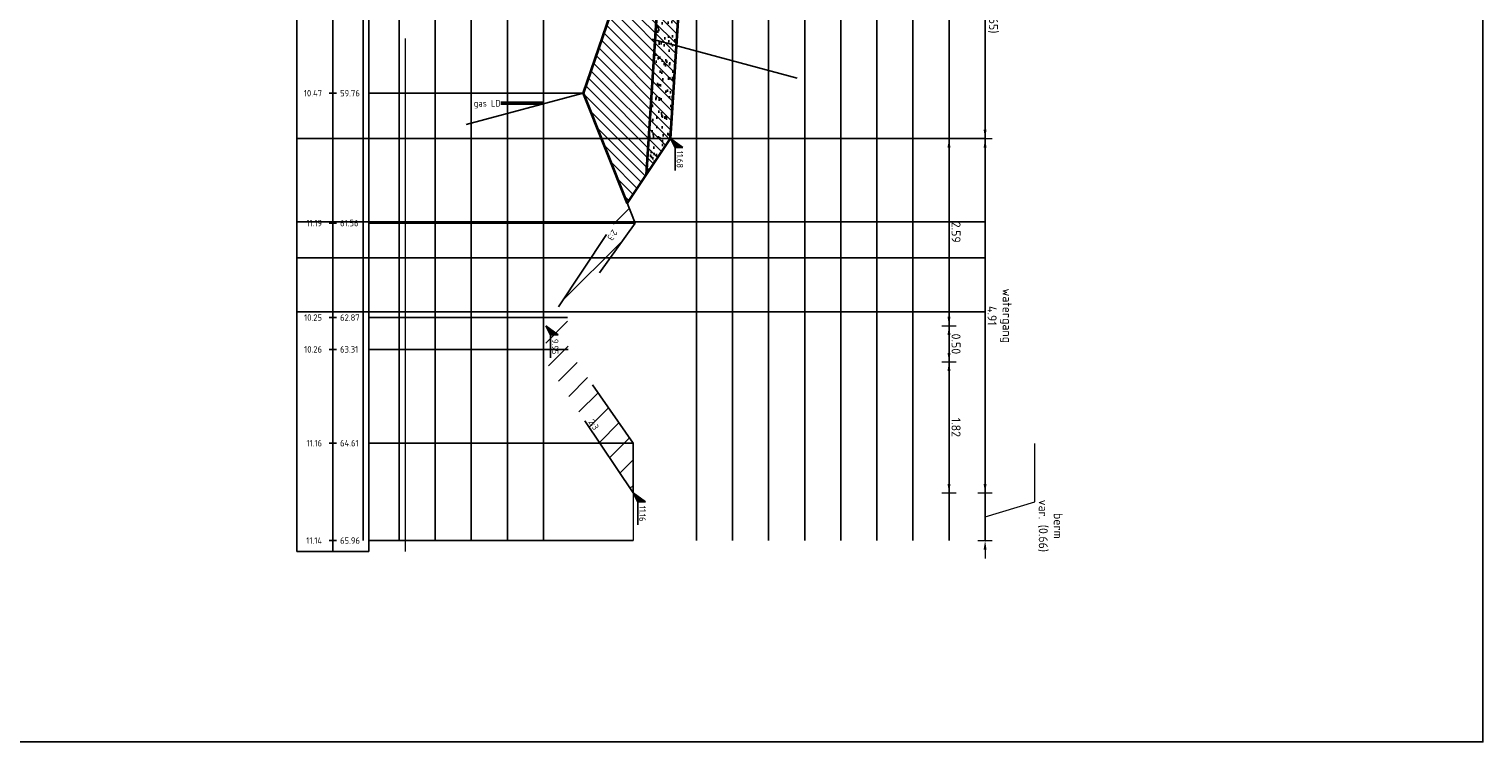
# Model space of a CAD drawing. Header units: metres. Extents: x 232618 to 232694, y 554350 to 554492.
# Tile 7 of 24: x 232674 to 232694, y 554419 to 554429. Entities that reach past the tile are written whole.
import ezdxf
from ezdxf.enums import TextEntityAlignment as Align

# ---------------------------------------------------------------- set-up
doc = ezdxf.new("R2010")
doc.units = ezdxf.units.M
doc.linetypes.add('ACAD_ISO03W100', pattern=[30, 12, -18])
doc.linetypes.add('AL-NAP_LIJN', pattern=[15.25, 12, -1.5, 0.25, -1.5])
for name, color, linetype, lineweight in [('B-WE-AM-NAP-G', 7, 'AL-NAP_LIJN', 18), ('B-WE-GW-MAAIVELD-GD', 93, 'Continuous', 18), ('B-WE-KL-TRACE-T18', 7, 'Continuous', 18), ('N-WE-GR-MAAIVELD-GD', 90, 'Continuous', 35), ('N-WE-GW-CUNET-GD', 90, 'Continuous', 35), ('N-WE-GW-GROND_TEELAARDE_AFKOMSTIG UIT HET WERK-AD', 91, 'Continuous', 25), ('N-WE-GW-GROND_ZAND-AD', 7, 'Continuous', 35), ('V-WE-GW-GROND_WERK-AD', 252, 'Continuous', 18), ('V-WE-GW-MAAIVELD-GD', 3, 'ACAD_ISO03W100', 25), ('X-XX-AL-AANKLEDING-M', 7, 'Continuous', 18), ('X-XX-AL-AANPIJLING-G', 7, 'Continuous', 18), ('X-XX-AL-HOOGTELABEL-SD', 7, 'Continuous', 25), ('X-XX-AL-PROFIELBALK-G', 7, 'Continuous', 25), ('X-XX-AL-PROFIELBALK-HULPLIJN-G', 253, 'Continuous', 25), ('X-XX-AL-PROFIELBALK-T18', 7, 'Continuous', 18)]:
    doc.layers.add(name, color=color, linetype=linetype, lineweight=lineweight)
doc.layers.add('B-WE-KL-TRACE-GD', color=160, linetype='Continuous', lineweight=50, true_color=0x003fff)
doc.layers.add('V-WE-GW-CUNET-GD', color=252, linetype='ACAD_ISO03W100', lineweight=25, plot=False)
doc.layers.add('X-XX-AL-HULPLIJN-GD', color=6, linetype='Continuous', plot=False)
doc.styles.add('NLCS-ISO', font='NLCS-ISO.ttf')
doc.styles.add('NLCS-ISO-ANNOTATIEF-T18', font='NLCS-ISO.ttf', dxfattribs={"height": 1.8})
doc.styles.add('NLCS-ISO-ANNOTATIEF-T25', font='NLCS-ISO.ttf', dxfattribs={"height": 2.5})
doc.dimstyles.new('NLCS-ANNOTATIEF-T25-PIJL', dxfattribs={"dimtxt": 2.5, "dimasz": 2.5, "dimexe": 2, "dimexo": 2, "dimgap": 0.7, "dimtad": 1, "dimdec": 3, "dimzin": 0, "dimdsep": 46, "dimtxsty": 'NLCS-ISO-ANNOTATIEF-T25', "dimcen": 0, "dimdle": 2, "dimclrd": 256, "dimclre": 256, "dimclrt": 256, "dimadec": 1, "dimazin": 0, "dimtfac": 1, "dimtdec": 3, "dimtofl": 0, "dimtmove": 1, "dimatfit": 0, "dimfxl": 2, "dimfxlon": 1, "dimtfillclr": 254, "dimtolj": 1, "dimtzin": 0, "dimlwd": 18, "dimlwe": 18, "dimarcsym": 0})

# ---------------------------------------------------------------- blocks, each defined once
blk = doc.blocks.new('*D42')
at = {"layer": 'Defpoints', "color": 0, "transparency": 16777216}
for p in [(232683.084, 554431.25), (232687.204, 554431.25), (232683.704, 554427.605)]:
    blk.add_point(p, dxfattribs=at)
at = {"layer": 'X-XX-AL-AANKLEDING-M', "linetype": 'Continuous', "lineweight": 18, "transparency": 16777216}
for p, q in [((232687.104, 554431.25), (232687.304, 554431.25)), ((232687.204, 554427.73), (232687.204, 554431.125)), ((232687.104, 554427.605), (232687.304, 554427.605))]:
    blk.add_line(p, q, dxfattribs=at)
at = {"layer": 'X-XX-AL-AANKLEDING-M', "transparency": 16777216}
for points in [[(232687.183, 554431.125), (232687.224, 554431.125), (232687.204, 554431.25)], [(232687.183, 554427.73), (232687.224, 554427.73), (232687.204, 554427.605)]]:
    blk.add_solid(points, dxfattribs=at)
at = {"layer": 'X-XX-AL-AANKLEDING-M', "transparency": 16777216, "insert": (232687.418, 554429.427), "char_height": 0.125, "attachment_point": 5, "rotation": 270, "style": 'NLCS-ISO-ANNOTATIEF-T25'}
blk.add_mtext('\\A1;berm\\Pvar. (3.65)', dxfattribs=at)
blk = doc.blocks.new('N-SAL-HOOGTELABEL_02-SO')
for p, q in [((2.46, 3.44), (0, 0)), ((0, 0), (2.46, 1.31)), ((2.46, 1.31), (2.46, 3.44)), ((8.84, 1.31), (2.46, 1.31))]:
    blk.add_line(p, q)
blk.add_solid([(2.46, 3.44), (0, 0), (2.46, 1.31)])
at = {"style": 'NLCS-ISO'}
blk.add_attdef('...', text='', height=1.8, dxfattribs=at).set_placement((5.77, 2.62), align=Align.MIDDLE)
blk = doc.blocks.new('*D46')
at = {"layer": 'Defpoints', "color": 0, "transparency": 16777216}
for p in [(232682.843, 554427.605), (232681.114, 554425.011), (232686.704, 554425.011)]:
    blk.add_point(p, dxfattribs=at)
at = {"layer": 'X-XX-AL-AANKLEDING-M', "linetype": 'Continuous', "lineweight": 18, "transparency": 16777216}
for p, q in [((232686.604, 554427.605), (232686.804, 554427.605)), ((232686.704, 554427.48), (232686.704, 554425.136)), ((232686.604, 554425.011), (232686.804, 554425.011))]:
    blk.add_line(p, q, dxfattribs=at)
at = {"layer": 'X-XX-AL-AANKLEDING-M', "transparency": 16777216}
for points in [[(232686.683, 554427.48), (232686.724, 554427.48), (232686.704, 554427.605)], [(232686.683, 554425.136), (232686.724, 554425.136), (232686.704, 554425.011)]]:
    blk.add_solid(points, dxfattribs=at)
at = {"layer": 'X-XX-AL-AANKLEDING-M', "transparency": 16777216, "insert": (232686.801, 554426.308), "char_height": 0.125, "attachment_point": 5, "rotation": 270, "style": 'NLCS-ISO-ANNOTATIEF-T25'}
blk.add_mtext('\\A1;2.59', dxfattribs=at)
blk = doc.blocks.new('*D47')
at = {"layer": 'Defpoints', "color": 0, "transparency": 16777216}
for p in [(232681.114, 554425.011), (232681.114, 554424.511), (232686.704, 554424.511)]:
    blk.add_point(p, dxfattribs=at)
at = {"layer": 'X-XX-AL-AANKLEDING-M', "linetype": 'Continuous', "lineweight": 18, "transparency": 16777216}
for p, q in [((232686.604, 554425.011), (232686.804, 554425.011)), ((232686.704, 554424.886), (232686.704, 554424.636)), ((232686.604, 554424.511), (232686.804, 554424.511))]:
    blk.add_line(p, q, dxfattribs=at)
at = {"layer": 'X-XX-AL-AANKLEDING-M', "transparency": 16777216}
for points in [[(232686.683, 554424.886), (232686.724, 554424.886), (232686.704, 554425.011)], [(232686.683, 554424.636), (232686.724, 554424.636), (232686.704, 554424.511)]]:
    blk.add_solid(points, dxfattribs=at)
at = {"layer": 'X-XX-AL-AANKLEDING-M', "transparency": 16777216, "insert": (232686.801, 554424.761), "char_height": 0.125, "attachment_point": 5, "rotation": 270, "style": 'NLCS-ISO-ANNOTATIEF-T25'}
blk.add_mtext('\\A1;0.50', dxfattribs=at)
blk = doc.blocks.new('*D48')
at = {"layer": 'Defpoints', "color": 0, "transparency": 16777216}
for p in [(232681.114, 554424.511), (232682.324, 554422.696), (232686.704, 554422.696)]:
    blk.add_point(p, dxfattribs=at)
at = {"layer": 'X-XX-AL-AANKLEDING-M', "linetype": 'Continuous', "lineweight": 18, "transparency": 16777216}
for p, q in [((232686.604, 554424.511), (232686.804, 554424.511)), ((232686.704, 554424.386), (232686.704, 554422.821)), ((232686.604, 554422.696), (232686.804, 554422.696))]:
    blk.add_line(p, q, dxfattribs=at)
at = {"layer": 'X-XX-AL-AANKLEDING-M', "transparency": 16777216}
for points in [[(232686.683, 554424.386), (232686.724, 554424.386), (232686.704, 554424.511)], [(232686.683, 554422.821), (232686.724, 554422.821), (232686.704, 554422.696)]]:
    blk.add_solid(points, dxfattribs=at)
at = {"layer": 'X-XX-AL-AANKLEDING-M', "transparency": 16777216, "insert": (232686.801, 554423.603), "char_height": 0.125, "attachment_point": 5, "rotation": 270, "style": 'NLCS-ISO-ANNOTATIEF-T25'}
blk.add_mtext('\\A1;1.82', dxfattribs=at)
blk = doc.blocks.new('*D49')
at = {"layer": 'Defpoints', "color": 0, "transparency": 16777216}
for p in [(232682.843, 554427.605), (232682.324, 554422.696), (232687.204, 554422.696)]:
    blk.add_point(p, dxfattribs=at)
at = {"layer": 'X-XX-AL-AANKLEDING-M', "linetype": 'Continuous', "lineweight": 18, "transparency": 16777216}
for p, q in [((232687.104, 554427.605), (232687.304, 554427.605)), ((232687.204, 554427.48), (232687.204, 554422.821)), ((232687.104, 554422.696), (232687.304, 554422.696))]:
    blk.add_line(p, q, dxfattribs=at)
at = {"layer": 'X-XX-AL-AANKLEDING-M', "transparency": 16777216}
for points in [[(232687.183, 554427.48), (232687.224, 554427.48), (232687.204, 554427.605)], [(232687.183, 554422.821), (232687.224, 554422.821), (232687.204, 554422.696)]]:
    blk.add_solid(points, dxfattribs=at)
at = {"layer": 'X-XX-AL-AANKLEDING-M', "transparency": 16777216, "insert": (232687.405, 554425.15), "char_height": 0.125, "attachment_point": 5, "rotation": 270, "style": 'NLCS-ISO-ANNOTATIEF-T25'}
blk.add_mtext('\\A1;watergang\\P4.91', dxfattribs=at)
blk = doc.blocks.new('*D50')
at = {"layer": 'Defpoints', "color": 0, "transparency": 16777216}
for p in [(232682.324, 554422.696), (232687.204, 554422.696), (232682.324, 554422.035)]:
    blk.add_point(p, dxfattribs=at)
at = {"layer": 'X-XX-AL-AANKLEDING-M', "linetype": 'Continuous', "lineweight": 18, "transparency": 16777216}
for p, q in [((232687.894, 554422.572), (232687.894, 554423.38)), ((232687.204, 554422.821), (232687.204, 554422.946)), ((232687.104, 554422.696), (232687.304, 554422.696)), ((232687.204, 554422.035), (232687.204, 554422.696)), ((232687.204, 554422.365), (232687.894, 554422.572)), ((232687.104, 554422.035), (232687.304, 554422.035)), ((232687.204, 554421.91), (232687.204, 554421.785))]:
    blk.add_line(p, q, dxfattribs=at)
at = {"layer": 'X-XX-AL-AANKLEDING-M', "transparency": 16777216}
for points in [[(232687.183, 554422.821), (232687.224, 554422.821), (232687.204, 554422.696)], [(232687.183, 554421.91), (232687.224, 554421.91), (232687.204, 554422.035)]]:
    blk.add_solid(points, dxfattribs=at)
at = {"layer": 'X-XX-AL-AANKLEDING-M', "transparency": 16777216, "insert": (232688.108, 554422.239), "char_height": 0.125, "attachment_point": 5, "rotation": 270, "style": 'NLCS-ISO-ANNOTATIEF-T25'}
blk.add_mtext('\\A1;berm\\Pvar. (0.66)', dxfattribs=at)

msp = doc.modelspace()

# ---------------------------------------------------------------- hatches: boundary and pattern name
at = {"layer": 'N-WE-GW-GROND_TEELAARDE_AFKOMSTIG UIT HET WERK-AD'}
h = msp.add_hatch(dxfattribs=at)
h.set_pattern_fill('AGW-WERK_AANVULLEN', color=256, scale=0.02, angle=180, style=0, pattern_type=2)
h.set_pattern_definition([(135, (786916.89773, 320660.40572), (-0.070710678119, -0.070710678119), [])])
h.paths.add_polyline_path([(232682.518, 554430.865), (232682.52, 554431), (232682.77, 554431), (232682.775, 554431.25), (232682.834, 554431.25), (232682.948, 554431.25), (232683.084, 554431.25), (232682.843, 554427.605), (232682.245, 554426.707), (232681.634, 554428.235), (232682.171, 554429.8), (232682.495, 554429.8)])
at = {"layer": 'N-WE-GW-GROND_ZAND-AD'}
h = msp.add_hatch(dxfattribs=at)
h.set_pattern_fill('AGW-GROND_ZAND', color=256, scale=0.1, angle=-90, style=0, pattern_type=2)
h.set_pattern_definition([(217.5, (786916.89773, 320660.40572), (0.00629933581, -0.1926823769), [0, -0.152, 0, -0.17, 0, -0.1625]), (187.5, (786916.89773, 320660.40572), (-0.17697767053, -0.28221460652), [0, -0.082, 0, -0.137, 0, -0.0525]), (147.5, (786917.02073, 320660.40572), (-0.311414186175, -0.000565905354), [0, -0.05, 0, -0.18, 0, -0.235]), (137.5, (786917.02073, 320660.40572), (-0.30061266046, -0.08776755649), [0, -0.025, 0, -0.118, 0, -0.135])])
h.paths.add_polyline_path([(232682.518, 554427.118), (232682.766, 554431), (232682.77, 554431), (232682.775, 554431.25), (232682.834, 554431.25), (232682.954, 554431.25), (232683.084, 554431.25), (232682.843, 554427.605)])
at = {"layer": 'V-WE-GW-GROND_WERK-AD', "ltscale": 0.2}
h = msp.add_hatch(dxfattribs=at)
h.set_pattern_fill('AGW-WERK_ONTGRAVEN', color=256, scale=0.05, angle=180, style=0, pattern_type=2)
h.set_pattern_definition([(225, (786916.89773, 320660.40572), (0.1767766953, -0.1767766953), [])])
h.paths.add_polyline_path([(232682.324, 554422.696), (232682.324, 554423.385), (232681.424, 554424.685), (232681.414, 554425.125), (232682.354, 554426.435), (232682.245, 554426.707), (232681.114, 554425.011), (232681.114, 554424.511)])

# ---------------------------------------------------------------- linework, layer by layer
at = {"layer": 'B-WE-AM-NAP-G'}
msp.add_line((232679.164, 554489.995), (232679.164, 554421.885), dxfattribs=at)
at = {"layer": 'B-WE-GW-MAAIVELD-GD', "ltscale": 0.2, "flags": 128}
msp.add_lwpolyline([(232682.324, 554422.696), (232682.324, 554422.035)], dxfattribs=at)
at = {"layer": 'B-WE-KL-TRACE-GD', "ltscale": 0.2}
msp.add_line((232681.09, 554428.095), (232680.49, 554428.095), dxfattribs=at)
at = {"layer": 'N-WE-GR-MAAIVELD-GD'}
for p, q in [((232682.843, 554427.605), (232683.084, 554431.25)), ((232682.509, 554427.104), (232682.766, 554431)), ((232682.245, 554426.707), (232682.843, 554427.605))]:
    msp.add_line(p, q, dxfattribs=at)
at = {"layer": 'N-WE-GW-CUNET-GD', "flags": 128}
msp.add_lwpolyline([(232682.171, 554429.8), (232681.634, 554428.235), (232682.245, 554426.707)], dxfattribs=at)
at = {"layer": 'V-WE-GW-CUNET-GD', "ltscale": 0.1, "flags": 128}
msp.add_lwpolyline([(232682.324, 554422.696), (232681.114, 554424.511), (232681.114, 554425.011), (232682.245, 554426.707)], dxfattribs=at)
at = {"layer": 'V-WE-GW-MAAIVELD-GD', "ltscale": 0.1}
msp.add_line((232682.324, 554422.696), (232682.324, 554423.385), dxfattribs=at)
at = {"layer": 'V-WE-GW-MAAIVELD-GD', "ltscale": 0.1, "flags": 128}
msp.add_lwpolyline([(232682.814, 554444.525), (232682.304, 554430.185), (232681.634, 554428.235), (232682.354, 554426.435), (232681.414, 554425.125), (232681.424, 554424.685), (232682.324, 554423.385)], dxfattribs=at)
at = {"layer": 'X-XX-AL-HULPLIJN-GD', "linetype": 'ByBlock'}
for p, q in [((232678.583, 554422.035), (232678.583, 554487.995)), ((232679.083, 554422.035), (232679.083, 554487.995)), ((232679.583, 554422.035), (232679.583, 554487.995)), ((232680.083, 554422.035), (232680.083, 554487.995)), ((232680.583, 554422.035), (232680.583, 554487.995)), ((232681.083, 554422.035), (232681.083, 554487.995)), ((232683.204, 554422.035), (232683.204, 554487.995)), ((232683.704, 554422.035), (232683.704, 554487.995)), ((232684.204, 554422.035), (232684.204, 554487.995)), ((232684.704, 554422.035), (232684.704, 554487.995)), ((232685.204, 554422.035), (232685.204, 554487.995)), ((232685.704, 554422.035), (232685.704, 554487.995)), ((232686.204, 554422.035), (232686.204, 554487.995)), ((232686.704, 554422.035), (232686.704, 554487.995)), ((232687.204, 554422.035), (232687.204, 554487.995)), ((232682.589, 554428.982), (232684.601, 554428.442)), ((232677.664, 554427.605), (232687.204, 554427.605)), ((232677.664, 554426.452), (232687.204, 554426.452)), ((232677.664, 554425.952), (232687.204, 554425.952)), ((232677.664, 554425.206), (232687.204, 554425.206))]:
    msp.add_line(p, q, dxfattribs=at)
at = {"layer": 'X-XX-AL-HULPLIJN-GD'}
msp.add_line((232681.634, 554428.235), (232680.012, 554427.8), dxfattribs=at)
at = {"layer": 'X-XX-AL-HULPLIJN-GD', "flags": 128}
msp.add_lwpolyline([(232653.804, 554490.495), (232653.804, 554428.245), (232660.197, 554428.245), (232660.197, 554419.245), (232694.104, 554419.245), (232694.104, 554490.495)], close=True, dxfattribs=at)
at = {"layer": 'X-XX-AL-PROFIELBALK-G', "ltscale": 0.2}
for p, q in [((232677.664, 554421.885), (232677.664, 554489.995)), ((232678.164, 554489.995), (232678.164, 554421.885)), ((232678.664, 554489.995), (232678.664, 554421.885)), ((232678.214, 554428.235), (232678.114, 554428.235)), ((232678.214, 554426.435), (232678.114, 554426.435)), ((232678.214, 554425.125), (232678.114, 554425.125)), ((232678.214, 554424.685), (232678.114, 554424.685)), ((232678.214, 554423.385), (232678.114, 554423.385)), ((232678.214, 554422.035), (232678.114, 554422.035)), ((232678.664, 554421.885), (232677.664, 554421.885))]:
    msp.add_line(p, q, dxfattribs=at)
at = {"layer": 'X-XX-AL-PROFIELBALK-HULPLIJN-G', "linetype": 'ByBlock'}
for p, q in [((232681.634, 554428.235), (232678.664, 554428.235)), ((232682.354, 554426.435), (232678.664, 554426.435)), ((232681.414, 554425.125), (232678.664, 554425.125)), ((232681.424, 554424.685), (232678.664, 554424.685)), ((232682.324, 554423.385), (232678.664, 554423.385)), ((232682.324, 554422.035), (232678.664, 554422.035))]:
    msp.add_line(p, q, dxfattribs=at)

# ---------------------------------------------------------------- block references
at = {"layer": 'X-XX-AL-HOOGTELABEL-SD', "linetype": 'ByBlock', "xscale": 0.05, "yscale": 0.05, "zscale": 0.05, "rotation": 270}
for p, values in [((232682.843, 554427.605), {'...': '11.68'}), ((232681.114, 554425.011), {'...': '9.95'}), ((232682.324, 554422.696), {'...': '11.16'})]:
    msp.add_blockref('N-SAL-HOOGTELABEL_02-SO', p, dxfattribs=at).add_auto_attribs(values)

# ---------------------------------------------------------------- texts
at = {"layer": 'B-WE-KL-TRACE-T18', "ltscale": 0.2, "style": 'NLCS-ISO-ANNOTATIEF-T18'}
msp.add_text('gas LD', height=0.09, dxfattribs=at).set_placement((232680.49, 554428.095), align=Align.MIDDLE_RIGHT)
at = {"layer": 'X-XX-AL-AANPIJLING-G', "style": 'NLCS-ISO-ANNOTATIEF-T25'}
for rotation, p in [(236.3099, (232681.978, 554426.308)), (303.6901, (232681.719, 554423.603))]:
    msp.add_text('2:3', height=0.09, rotation=rotation, dxfattribs=at).set_placement(p, align=Align.BOTTOM_CENTER)
at = {"layer": 'X-XX-AL-PROFIELBALK-T18', "ltscale": 0.2, "style": 'NLCS-ISO-ANNOTATIEF-T18'}
for s, p in [('10.47', (232678.014, 554428.235)), ('11.19', (232678.014, 554426.435)), ('10.25', (232678.014, 554425.125)), ('10.26', (232678.014, 554424.685)), ('11.16', (232678.014, 554423.385)), ('11.14', (232678.014, 554422.035))]:
    msp.add_text(s, height=0.09, dxfattribs=at).set_placement(p, align=Align.MIDDLE_RIGHT)
for s, p in [('59.76', (232678.264, 554428.235)), ('61.56', (232678.264, 554426.435)), ('62.87', (232678.264, 554425.125)), ('63.31', (232678.264, 554424.685)), ('64.61', (232678.264, 554423.385)), ('65.96', (232678.264, 554422.035))]:
    msp.add_text(s, height=0.09, dxfattribs=at).set_placement(p, align=Align.MIDDLE_LEFT)

# ---------------------------------------------------------------- dimensions: what is measured, and where the dimension line sits
at = {"layer": 'X-XX-AL-AANKLEDING-M'}
for base, p1, p2, angle, text, picture, middle in [((232687.203527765, 554431.249987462), (232683.703527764, 554427.604987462), (232683.083527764, 554431.249987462), 90, 'berm\\Pvar. (<>)', '*D42', (232687.417694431, 554429.427487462)), ((232687.204, 554422.696), (232682.843, 554427.605), (232682.324, 554422.696), 270, 'watergang\\P<>', '*D49', (232687.405, 554425.15)), ((232687.204, 554422.696), (232682.324, 554422.035), (232682.324, 554422.696), 90, 'berm\\Pvar. (<>)', '*D50', (232688.108, 554422.607))]:
    dim = msp.add_linear_dim(base=base, p1=p1, p2=p2, angle=angle, text=text, dimstyle='NLCS-ANNOTATIEF-T25-PIJL', override={"dimscale": 0, "dimtad": 4, "dimdec": 2}, dxfattribs=at)
    dim.commit()
    dim.dimension.update_dxf_attribs({"geometry": picture, "text_midpoint": middle})
for base, p1, p2, picture, middle in [((232686.704, 554425.011), (232682.843, 554427.605), (232681.114, 554425.011), '*D46', (232686.801, 554426.308)), ((232686.704, 554424.511), (232681.114, 554425.011), (232681.114, 554424.511), '*D47', (232686.801, 554424.761)), ((232686.703527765, 554422.695737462), (232681.113527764, 554424.510737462), (232682.323527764, 554422.695737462), '*D48', (232686.801027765, 554423.603237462))]:
    dim = msp.add_linear_dim(base=base, p1=p1, p2=p2, angle=270, dimstyle='NLCS-ANNOTATIEF-T25-PIJL', override={"dimscale": 0, "dimtad": 4, "dimdec": 2}, dxfattribs=at)
    dim.commit()
    dim.dimension.update_dxf_attribs({"geometry": picture, "text_midpoint": middle})

doc.saveas('drawing.dxf')
